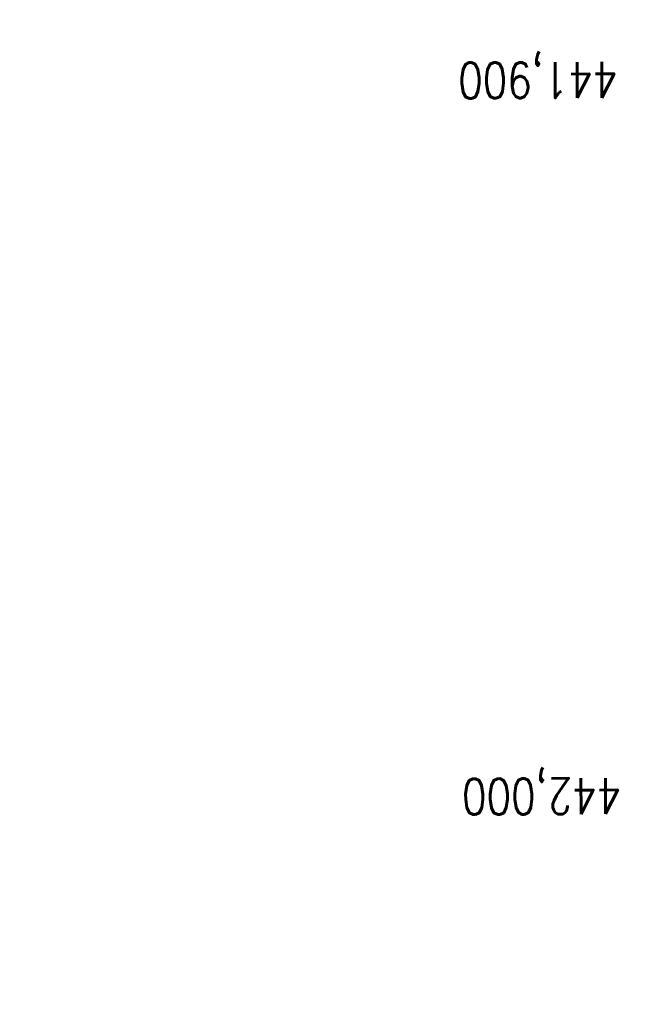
# Model space of a CAD drawing. Extents: x 459406 to 461721, y 413308 to 423218.
# Tile 170 of 256: x 461140 to 461225, y 419492 to 419630. Entities that reach past the tile are written whole.
import ezdxf

# ---------------------------------------------------------------- set-up
doc = ezdxf.new("R2010")
doc.units = 0
doc.header["$LTSCALE"] = 2
doc.header["$MEASUREMENT"] = 0
doc.linetypes.add('GESTRICHELT', pattern=[0.75, 0.5, -0.25])
doc.linetypes.add('STRICHPT-X3', pattern=[3, 1.5, -0.75, 0, -0.75])
for name, color, linetype in [('ACHSE', 1, 'STRICHPT-X3'), ('FBR', 8, 'CONTINUOUS'), ('HEKTOM', 1, 'GESTRICHELT'), ('RINNE', 200, 'CONTINUOUS')]:
    doc.layers.add(name, color=color, linetype=linetype)
doc.styles.add('ROMANS', font='romans.shx', dxfattribs={"width": 0.8})

msp = doc.modelspace()

# ---------------------------------------------------------------- linework, layer by layer
at = {"layer": 'ACHSE', "flags": 128}
msp.add_lwpolyline([(461161.88, 420437.76, -0.000001), (461165.78, 420419.42, -0.000002), (461167.09, 420413.31), (461177.49, 420364.41), (461187.91, 420315.5), (461193.11, 420291.05), (461198.32, 420266.6, 0.000013), (461200.55, 420256.1, -0.000008), (461202.78, 420245.61, -0.000126), (461202.84, 420245.34, -0.000011), (461203.52, 420242.15, -0.001203), (461205.52, 420232.59, -0.000771), (461208.59, 420217.67, -0.001324), (461210.77, 420206.86, -0.001044), (461213.46, 420193.14, -0.001041), (461215.82, 420180.84, -0.001046), (461218.13, 420168.58, -0.001043), (461220.38, 420156.31, -0.00104), (461222.59, 420143.98, -0.00104), (461224.74, 420131.65, -0.001043), (461226.84, 420119.35, -0.001046), (461228.88, 420107.04, -0.001042), (461230.89, 420094.68, -0.001044), (461232.83, 420082.32, -0.001045), (461234.73, 420069.98, -0.001048), (461236.57, 420057.6, -0.00105), (461238.36, 420045.24, -0.001042), (461240.1, 420032.88, -0.00104), (461241.79, 420020.48, -0.001038), (461243.43, 420008.07, -0.00104), (461245.01, 419995.69, -0.001048), (461246.55, 419983.28, -0.001048), (461248.03, 419970.87, -0.001045), (461249.46, 419958.47, -0.001042), (461250.84, 419946.03, -0.00104), (461252.16, 419933.58, -0.001043), (461253.44, 419921.16, -0.001047), (461254.66, 419908.73, -0.001046), (461255.83, 419896.28, -0.001044), (461256.95, 419883.83, -0.001044), (461258.01, 419871.37, -0.001042), (461259.03, 419858.92, -0.001041), (461259.99, 419846.45, -0.001045), (461260.9, 419833.96, -0.00105), (461261.76, 419821.51, -0.001044), (461262.56, 419809.09, -0.001035), (461263.31, 419796.56, -0.001039), (461264.02, 419784.01, -0.001052), (461264.67, 419771.6, -0.001051), (461265.26, 419759.2, -0.001036), (461265.81, 419746.63, -0.001035), (461266.31, 419734.06, -0.001048), (461266.74, 419721.64, -0.001053), (461267.13, 419709.21, -0.001043), (461267.47, 419696.65, -0.001038), (461267.78, 419683.02, -0.001246), (461267.99, 419671.66, -0.000845), (461268.2, 419656.35, -0.001335), (461268.29, 419646.66, -0.000076), (461268.34, 419639.67, -0.000344), (461268.35, 419638.12, -0.000008), (461268.39, 419629.89, 0.000017), (461268.44, 419621.66, 0.000001), (461268.5, 419609.16, -0.000009), (461268.57, 419596.66, -0.000011), (461268.64, 419584.16, 0.000013), (461268.7, 419571.66, 0.000007), (461268.77, 419559.16, -0.00001), (461268.84, 419546.66), (461269.1, 419496.66), (461269.37, 419446.66), (461269.63, 419396.66), (461269.9, 419346.67), (461270.16, 419296.67), (461270.43, 419246.67), (461270.69, 419196.67), (461270.96, 419146.67), (461271.22, 419096.67), (461271.49, 419046.67), (461271.75, 418996.67, -0.00001), (461271.82, 418984.17, 0.000007), (461271.88, 418971.67, 0.000013), (461271.95, 418959.17, -0.00001), (461272.02, 418946.67, -0.00001), (461272.08, 418934.17, 0.00001), (461272.15, 418921.67, 0.00001), (461272.21, 418909.17, -0.00001), (461272.28, 418896.67, -0.00001), (461272.35, 418884.17, 0.00001), (461272.41, 418871.67, 0.00001), (461272.48, 418859.17, -0.000008), (461272.55, 418846.67, -0.000012), (461272.61, 418834.17, 0.000001), (461272.68, 418821.67, 0.000028), (461272.72, 418813.34, -0.000014), (461272.77, 418805, -0.000517), (461272.77, 418803.54, -0.00011), (461272.79, 418796.67, -0.00198), (461272.78, 418786.97, -0.001256), (461272.67, 418771.67, -0.001874), (461272.51, 418760.32, -0.00156), (461272.22, 418746.68, -0.001561), (461271.89, 418734.16, -0.001568), (461271.47, 418721.69, -0.001564), (461270.98, 418709.23, -0.001556), (461270.41, 418696.71, -0.001558), (461269.76, 418684.2, -0.001564), (461269.03, 418671.75, -0.001572), (461268.22, 418659.29, -0.001568), (461267.34, 418646.81, -0.001561), (461266.38, 418634.35, -0.001559), (461265.34, 418621.89, -0.001562), (461264.22, 418609.41, -0.001569), (461263.02, 418597, -0.001568), (461261.75, 418584.58, -0.001563), (461260.4, 418572.14, -0.001556), (461258.97, 418559.71, -0.001558), (461257.46, 418547.31, -0.001565), (461255.88, 418534.9, -0.001566), (461254.22, 418522.52, -0.001565), (461252.48, 418510.16, -0.001561), (461250.66, 418497.77, -0.001562), (461248.77, 418485.4, -0.001565), (461246.8, 418473.07, -0.001567), (461244.75, 418460.75, -0.001565), (461242.63, 418448.42, -0.001562), (461240.43, 418436.12, -0.001561), (461238.15, 418423.83, -0.001563), (461235.79, 418411.54, -0.001567), (461233.36, 418399.29, -0.001565), (461230.85, 418387.07, -0.00156), (461228.26, 418374.82, -0.001559), (461225.6, 418362.59, -0.001563), (461222.86, 418350.41, -0.001567), (461220.05, 418338.24, -0.001564), (461217.16, 418326.07, -0.001562), (461214.19, 418313.92, -0.001563), (461211.15, 418301.8, -0.001563), (461207.62, 418288.1, -0.002038), (461204.84, 418277.61, -0.001089), (461200.88, 418263.05, -0.001658), (461198.22, 418253.5, -0.000013), (461197.53, 418251.04, -0.000228), (461197.49, 418250.9, -0.000007), (461194.46, 418240.17, 0.000006), (461191.43, 418229.44), (461184.63, 418205.39), (461177.83, 418181.33, 0.000005), (461174.44, 418169.3, -0.000005), (461171.04, 418157.27, -0.000019), (461167.64, 418145.24, 0.000019), (461164.24, 418133.21), (461157.44, 418109.15), (461150.65, 418085.09, 0.000005), (461147.25, 418073.06, -0.000001), (461143.85, 418061.03, -0.000002), (461140.45, 418049.01, -0.000002), (461137.05, 418036.98, -0.000015), (461133.65, 418024.95, 0.000019), (461130.25, 418012.92), (461123.46, 417988.86), (461116.66, 417964.8, 0.000001), (461115.31, 417960.01, 0.000001), (461112.35, 417949.55, 0.000375), (461111.88, 417947.88, 0.000088), (461109.88, 417940.74, 0.001331), (461107.28, 417931.38, 0.000846), (461103.25, 417916.63, 0.001238), (461100.29, 417905.61, 0.001041), (461096.83, 417892.47, 0.001036), (461093.69, 417880.37, 0.001036), (461090.61, 417868.26, 0.001038), (461087.57, 417856.12, 0.00104), (461084.59, 417844, 0.001041), (461081.65, 417831.86, 0.001037), (461078.77, 417819.68, 0.001037), (461075.93, 417807.51, 0.001036), (461073.15, 417795.32, 0.001043), (461070.41, 417783.09, 0.001049), (461067.73, 417770.91, 0.00104), (461065.11, 417758.74, 0.001034), (461062.53, 417746.46, 0.00103), (461059.99, 417734.18, 0.001036), (461057.52, 417721.97, 0.001044), (461055.1, 417709.74, 0.001039), (461052.71, 417697.44, 0.00104), (461050.38, 417685.14, 0.001043), (461048.11, 417672.86, 0.001039), (461045.89, 417660.59, 0.001034), (461043.72, 417648.25, 0.001037), (461041.59, 417635.89, 0.001045), (461039.53, 417623.61, 0.001043), (461037.52, 417611.32, 0.001035), (461035.54, 417598.93, 0.001032), (461033.62, 417586.54, 0.001037), (461031.76, 417574.21, 0.001044), (461029.95, 417561.86, 0.001041), (461028.19, 417549.47, 0.001039), (461026.47, 417537.08, 0.00104), (461024.82, 417524.7, 0.001038), (461023.21, 417512.31, 0.001036), (461021.65, 417499.9, 0.001039), (461020.15, 417487.47, 0.001043), (461018.7, 417475.08, 0.001041), (461017.3, 417462.68, 0.001038), (461015.95, 417450.23, 0.001035), (461014.65, 417437.76, 0.00104), (461013.4, 417425.36, 0.001038), (461012.21, 417412.95, 0.001032), (461011.07, 417400.47, 0.001036), (461009.97, 417388, 0.001039), (461008.93, 417375.56, 0.001048), (461007.95, 417363.09, 0.001048), (461007.01, 417350.63, 0.001037), (461005.98, 417336.12, 0.001443), (461005.3, 417325.69, 0.000621), (461004.39, 417310.95, 0.000896), (461003.79, 417300.74, 0.000001), (461003.78, 417300.53, 0.000151), (461003.78, 417300.53, 0.000033), (461003.08, 417288.15, -0.000002), (461002.39, 417275.78), (461000.98, 417250.82), (460999.58, 417225.86), (460996.77, 417175.93), (460993.97, 417126.01, 0), (460992.56, 417101.05, 0), (460991.16, 417076.09), (460988.35, 417026.17, 0.000005), (460987.42, 417009.53, 0.000002), (460985.55, 416976.25)], format="xyb", dxfattribs=at)
at = {"layer": 'FBR'}
for points in [[(461281.25, 419784.94, -0.001052), (461281.9, 419772.46, -0.001051), (461282.49, 419759.99, -0.001036), (461283.04, 419747.34, -0.001035), (461283.54, 419734.7, -0.001048), (461283.98, 419722.22, -0.001053), (461284.37, 419709.71, -0.001043), (461284.71, 419697.08, -0.001038), (461285.03, 419683.38, -0.001246), (461285.23, 419671.93, -0.000845), (461285.45, 419656.56, -0.001335), (461285.54, 419646.78, -0.000076), (461285.59, 419639.78, -0.000344), (461285.6, 419638.22, -0.000008), (461285.64, 419629.98, 0.000017), (461285.69, 419621.75), (461285.75, 419609.25, -0.000009), (461285.82, 419596.75, -0.000011), (461285.89, 419584.25, 0.000013), (461285.95, 419571.75, 0.000007), (461286.02, 419559.25, -0.00001), (461286.09, 419546.75), (461286.35, 419496.76), (461286.62, 419446.76)], [(461262.02, 419783.9, -0.001052), (461262.67, 419771.5, -0.001051), (461263.26, 419759.11, -0.001036), (461263.81, 419746.54, -0.001035), (461264.31, 419733.98, -0.001048), (461264.75, 419721.58, -0.001053), (461265.13, 419709.15, -0.001043), (461265.47, 419696.6, -0.001038), (461265.78, 419682.98, -0.001246), (461265.99, 419671.63, -0.000845), (461266.2, 419656.32, -0.001335), (461266.29, 419646.65, -0.000076), (461266.34, 419639.65, -0.000344), (461266.35, 419638.11, -0.000008), (461266.39, 419629.88, 0.000017), (461266.44, 419621.65), (461266.5, 419609.15, -0.000009), (461266.57, 419596.65, -0.000011), (461266.64, 419584.15, 0.000013), (461266.7, 419571.65, 0.000007), (461266.77, 419559.15, -0.00001), (461266.84, 419546.65), (461267.1, 419496.65), (461267.37, 419446.65)], [(461266.02, 419784.11, -0.001052), (461266.66, 419771.7, -0.001051), (461267.26, 419759.29, -0.001036), (461267.81, 419746.71, -0.001035), (461268.3, 419734.13, -0.001048), (461268.74, 419721.71, -0.001053), (461269.13, 419709.26, -0.001043), (461269.47, 419696.7, -0.001038), (461269.78, 419683.06, -0.001246), (461269.99, 419671.69, -0.000845), (461270.2, 419656.37, -0.001335), (461270.29, 419646.67, -0.000076), (461270.34, 419639.68, -0.000344), (461270.35, 419638.14, -0.000008), (461270.39, 419629.9, 0.000017), (461270.44, 419621.67), (461270.5, 419609.17, -0.000009), (461270.57, 419596.67, -0.000011), (461270.64, 419584.17, 0.000013), (461270.7, 419571.67, 0.000007), (461270.77, 419559.17, -0.00001), (461270.84, 419546.67), (461271.1, 419496.67), (461271.37, 419446.68)], [(461246.8, 419783.07, -0.001052), (461247.44, 419770.74, -0.001051), (461248.03, 419758.41, -0.001036), (461248.57, 419745.91, -0.001035), (461249.07, 419733.41, -0.001048), (461249.5, 419721.07, -0.001053), (461249.89, 419708.71, -0.001043), (461250.22, 419696.23, -0.001038), (461250.53, 419682.66, -0.001246), (461250.74, 419671.39, -0.000845), (461250.95, 419656.14, -0.001335), (461251.04, 419646.54, -0.000076), (461251.09, 419639.55, -0.000344), (461251.1, 419638.03, -0.000008), (461251.14, 419629.8, 0.000017), (461251.19, 419621.57), (461251.25, 419609.07, -0.000009), (461251.32, 419596.57, -0.000011), (461251.39, 419584.07, 0.000013), (461251.45, 419571.57, 0.000007), (461251.52, 419559.07, -0.00001), (461251.59, 419546.57), (461251.85, 419496.57), (461252.12, 419446.57)]]:
    msp.add_lwpolyline(points, format="xyb", dxfattribs=at)
at = {"layer": 'RINNE'}
msp.add_lwpolyline([(461266.05, 419783.94, -0.001052), (461266.69, 419771.54, -0.001051), (461267.28, 419759.15, -0.001036), (461267.83, 419746.59, -0.001035), (461268.33, 419734.03, -0.001048), (461268.77, 419721.62, -0.001053), (461269.15, 419709.19, -0.001043), (461269.49, 419696.65, -0.001038), (461269.8, 419683.02, -0.001246), (461270.01, 419671.67, -0.000845), (461270.22, 419656.37, -0.001335), (461270.32, 419646.69, -0.000076), (461270.36, 419639.7, -0.000344), (461270.37, 419638.16, -0.000008), (461270.42, 419629.93, 0.000017), (461270.46, 419621.69), (461270.53, 419609.19, -0.000009), (461270.59, 419596.7, -0.000011), (461270.66, 419584.2, 0.000013), (461270.72, 419571.7, 0.000007), (461270.79, 419559.19, -0.00001), (461270.86, 419546.7), (461270.94, 419521.67)], format="xyb", dxfattribs=at)

# ---------------------------------------------------------------- texts
at = {"layer": 'HEKTOM', "style": 'ROMANS', "width": 0.8}
for s, p in [('441,900', (461223.44, 419623.94)), ('442,000', (461223.97, 419523.94))]:
    msp.add_text(s, height=5, rotation=180.3036, dxfattribs=at).set_placement(p)

doc.saveas('drawing.dxf')
